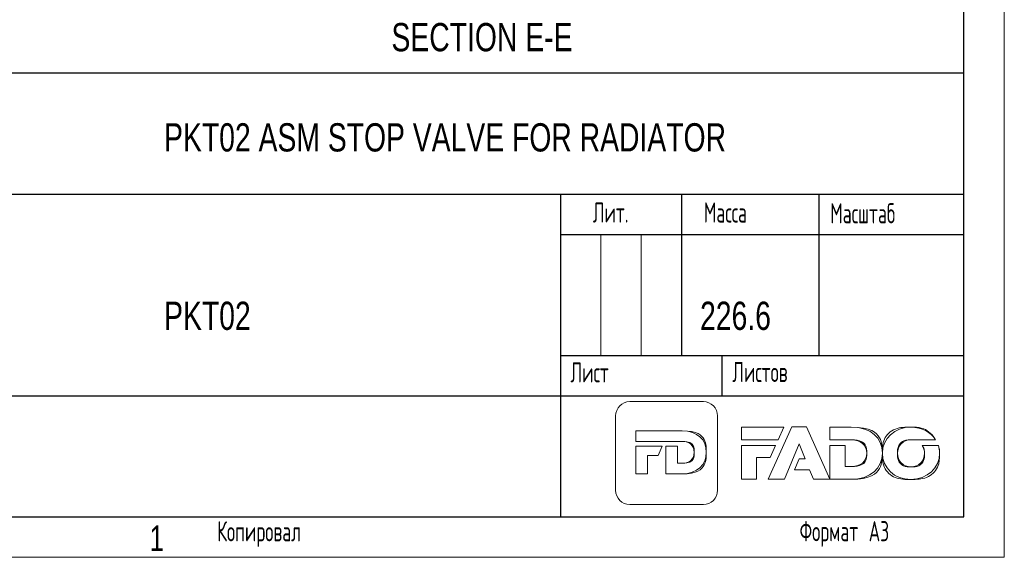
# Model space of a CAD drawing. Header units: millimetres. Extents: x 0 to 420, y 0 to 297.
# Tile 43 of 68: x 298 to 420, y 0 to 67. Entities that reach past the tile are written whole.
import ezdxf

# ---------------------------------------------------------------- set-up
doc = ezdxf.new("R2010")
doc.units = ezdxf.units.MM
doc.layers.add('ОСЕВЫЕ', color=7, linetype='Continuous')
doc.styles.add('SLDTEXTSTYLE0', font='TXT', dxfattribs={"width": 0.75})
doc.styles.add('SLDTEXTSTYLE2', font='TXT', dxfattribs={"width": 0.605, "bigfont": 'bigfont'})

# ---------------------------------------------------------------- blocks, each defined once
blk = doc.blocks.new('logo+banner')
at = {"color": 179, "linetype": 'Continuous', "lineweight": 18}
for p, q in [((1554, 1821), (251, 1821)), ((1554, 1821), (251, 1821)), ((0, 1568), (0, 253)), ((0, 1568), (0, 253)), ((1805, 253), (1805, 1568)), ((1805, 253), (1805, 1568)), ((355, 1118), (355, 1303)), ((355, 1303), (889, 1303)), ((355, 1118), (355, 1303)), ((355, 1303), (889, 1303)), ((889, 1303), (1180, 1303)), ((889, 1303), (1180, 1303)), ((2976, 1370), (2227, 1370)), ((2227, 1370), (2227, 1145)), ((2976, 1370), (2227, 1370)), ((2227, 1370), (2227, 1145)), ((3118, 1376), (2703, 446)), ((3118, 1376), (2703, 446)), ((2876, 1145), (2976, 1370)), ((2876, 1145), (2976, 1370)), ((3379, 1376), (3118, 1376)), ((3379, 1376), (3118, 1376)), ((3795, 446), (3379, 1376)), ((3795, 446), (3379, 1376)), ((4171, 1370), (3795, 1370)), ((3795, 1370), (3795, 1145)), ((4171, 1370), (3795, 1370)), ((3795, 1370), (3795, 1145)), ((1098, 1118), (355, 1118)), ((1098, 1118), (355, 1118)), ((1106, 1118), (1098, 1118)), ((1106, 1118), (1098, 1118)), ((1183, 1118), (1106, 1118)), ((1183, 1118), (1106, 1118)), ((2227, 1145), (2876, 1145)), ((2227, 1145), (2876, 1145)), ((2987, 446), (3247, 1073)), ((2987, 446), (3247, 1073)), ((3247, 1073), (3355, 810)), ((3247, 1073), (3355, 810)), ((3795, 1145), (4146, 1145)), ((3795, 1145), (4146, 1145)), ((4146, 1145), (4176, 1145)), ((4146, 1145), (4176, 1145)), ((5228, 1147), (5665, 1147)), ((5228, 1147), (5665, 1147)), ((355, 542), (355, 1032)), ((355, 1032), (824, 1032)), ((355, 542), (355, 1032)), ((355, 1032), (824, 1032)), ((824, 1032), (753, 866)), ((824, 1032), (753, 866)), ((889, 542), (889, 1032)), ((889, 1032), (1098, 1032)), ((889, 542), (889, 1032)), ((889, 1032), (1098, 1032)), ((1098, 1032), (1098, 729)), ((1098, 1032), (1098, 729)), ((2831, 1046), (2227, 1046)), ((2227, 1046), (2227, 446)), ((2831, 1046), (2227, 1046)), ((2227, 1046), (2227, 446)), ((2737, 835), (2831, 1046)), ((2737, 835), (2831, 1046)), ((4065, 1046), (3795, 1046)), ((3795, 1046), (3795, 446)), ((4065, 1046), (3795, 1046)), ((3795, 1046), (3795, 446)), ((4065, 673), (4065, 1046)), ((4065, 673), (4065, 1046)), ((5714, 1045), (5427, 1045)), ((5714, 1045), (5427, 1045)), ((753, 866), (564, 866)), ((564, 866), (564, 542)), ((753, 866), (564, 866)), ((564, 866), (564, 542)), ((1098, 729), (1183, 729)), ((1098, 729), (1183, 729)), ((2497, 446), (2497, 835)), ((2497, 835), (2737, 835)), ((2497, 446), (2497, 835)), ((2497, 835), (2737, 835)), ((3250, 810), (3168, 611)), ((3250, 810), (3168, 611)), ((3355, 810), (3250, 810)), ((3355, 810), (3250, 810)), ((564, 542), (355, 542)), ((564, 542), (355, 542)), ((1175, 542), (889, 542)), ((1175, 542), (889, 542)), ((3168, 611), (3434, 611)), ((3168, 611), (3434, 611)), ((3434, 611), (3505, 446)), ((3434, 611), (3505, 446)), ((4176, 673), (4065, 673)), ((4176, 673), (4065, 673)), ((2227, 446), (2497, 446)), ((2227, 446), (2497, 446)), ((2703, 446), (2987, 446)), ((2703, 446), (2987, 446)), ((3505, 446), (3795, 446)), ((3505, 446), (3795, 446)), ((3795, 446), (4166, 446)), ((3795, 446), (4166, 446)), ((251, 0), (1554, 0)), ((251, 0), (1554, 0))]:
    blk.add_line(p, q, dxfattribs=at)
for points in [[(251, 1821), (112, 1821), (0, 1707), (0, 1568)], [(251, 1821), (112, 1821), (0, 1707), (0, 1568)], [(1805, 1568), (1805, 1707), (1693, 1821), (1554, 1821)], [(1805, 1568), (1805, 1707), (1693, 1821), (1554, 1821)], [(1180, 1303), (1449, 1303), (1606, 1147), (1606, 925), (1606, 705), (1447, 542), (1175, 542)], [(1180, 1303), (1449, 1303), (1606, 1147), (1606, 925)], [(4166, 446), (4517, 446), (4722, 644), (4722, 910), (4722, 1180), (4520, 1370), (4171, 1370)], [(4722, 910), (4722, 1180), (4520, 1370), (4171, 1370)], [(5230, 1370), (4940, 1370), (4722, 1163), (4722, 907)], [(5665, 1147), (5579, 1281), (5421, 1370), (5230, 1370), (4940, 1370), (4722, 1163), (4722, 907), (4722, 649), (4937, 444), (5228, 444), (5518, 444), (5735, 652), (5735, 907), (5735, 955), (5728, 1001), (5714, 1045)], [(5665, 1147), (5579, 1281), (5421, 1370), (5230, 1370)], [(1183, 729), (1308, 729), (1391, 799), (1391, 924), (1391, 1046), (1308, 1118), (1183, 1118)], [(1391, 924), (1391, 1046), (1308, 1118), (1183, 1118)], [(4176, 1145), (4337, 1145), (4445, 1057), (4445, 909)], [(4176, 1145), (4337, 1145), (4445, 1057), (4445, 909), (4445, 758), (4337, 673), (4176, 673)], [(4990, 907), (4990, 1038), (5085, 1147), (5228, 1147)], [(5427, 1045), (5454, 1005), (5469, 957), (5469, 907), (5469, 776), (5374, 667), (5230, 667), (5088, 667), (4990, 779), (4990, 907), (4990, 1038), (5085, 1147), (5228, 1147)], [(1606, 925), (1606, 705), (1447, 542), (1175, 542)], [(1183, 729), (1308, 729), (1391, 799), (1391, 924)], [(4166, 446), (4517, 446), (4722, 644), (4722, 910)], [(4445, 909), (4445, 758), (4337, 673), (4176, 673)], [(4722, 907), (4722, 649), (4937, 444), (5228, 444)], [(5230, 667), (5088, 667), (4990, 779), (4990, 907)], [(5228, 444), (5518, 444), (5735, 652), (5735, 907)], [(5469, 907), (5469, 776), (5374, 667), (5230, 667)], [(5427, 1045), (5454, 1005), (5469, 957), (5469, 907)], [(5735, 907), (5735, 955), (5728, 1001), (5714, 1045)], [(0, 253), (0, 113), (112, 0), (251, 0)], [(0, 253), (0, 113), (112, 0), (251, 0)], [(1554, 0), (1693, 0), (1805, 113), (1805, 253)], [(1554, 0), (1693, 0), (1805, 113), (1805, 253)]]:
    blk.add_open_spline(points, degree=3, dxfattribs=at)

msp = doc.modelspace()

# ---------------------------------------------------------------- linework, layer by layer
at = {"color": 7, "linetype": 'Continuous', "lineweight": 25}
for p, q in [((415, 5), (415, 292)), ((230, 60), (415, 60)), ((295, 45), (415, 45)), ((365, 45), (365, 5)), ((380, 45), (380, 25)), ((397, 45), (397, 25)), ((365, 40), (415, 40)), ((365, 25), (415, 25)), ((385, 25), (385, 20)), ((295, 20), (415, 20)), ((20, 5), (415, 5))]:
    msp.add_line(p, q, dxfattribs=at)
at = {"color": 7, "linetype": 'Continuous', "lineweight": 18}
for p, q in [((370, 40), (370, 25)), ((375, 40), (375, 25))]:
    msp.add_line(p, q, dxfattribs=at)
at = {"layer": 'ОСЕВЫЕ', "lineweight": 18}
for p in [(420, 297), (0, 0)]:
    msp.add_line(p, (420, 0), dxfattribs=at)

# ---------------------------------------------------------------- block references
at = {"color": 7, "linetype": 'Continuous', "xscale": 0.007, "yscale": 0.007, "zscale": 0.007}
msp.add_blockref('logo+banner', (371.83202, 6.53708), dxfattribs=at)

# ---------------------------------------------------------------- texts
at = {"color": 7, "linetype": 'Continuous', "lineweight": 0}
for s, insert, char_height, attachment_point, style in [('SECTION E-E', (355.26846, 66.18144), 3.5, 2, 'SLDTEXTSTYLE0'), ('PKT02 ASM STOP VALVE FOR RADIATOR', (315.88022, 53.76819), 3.5, 1, 'SLDTEXTSTYLE0'), ('Лит.', (369.01142, 43.96079), 2.5, 1, 'SLDTEXTSTYLE2'), ('Масса', (382.76375, 43.96079), 2.5, 1, 'SLDTEXTSTYLE2'), ('Масштаб', (398.42559, 43.86287), 2.5, 1, 'SLDTEXTSTYLE2'), ('PKT02', (315.88022, 31.66541), 3.5, 1, 'SLDTEXTSTYLE0'), ('226.6', (382.29598, 31.66541), 3.5, 1, 'SLDTEXTSTYLE0'), ('Лист', (366.23718, 24.15865), 2.5, 1, 'SLDTEXTSTYLE2'), ('Листов', (386.29779, 24.20453), 2.5, 1, 'SLDTEXTSTYLE2'), ('1', (314.96803, 3.94304), 3.175, 2, 'SLDTEXTSTYLE0'), ('Копировал', (322.46003, 4.46825), 2.5, 1, 'SLDTEXTSTYLE2'), ('Формат А3', (394.63464, 4.48331), 2.5, 1, 'SLDTEXTSTYLE2')]:
    msp.add_mtext(s, dxfattribs=dict(at, insert=insert, char_height=char_height, attachment_point=attachment_point, style=style))

doc.saveas('drawing.dxf')
